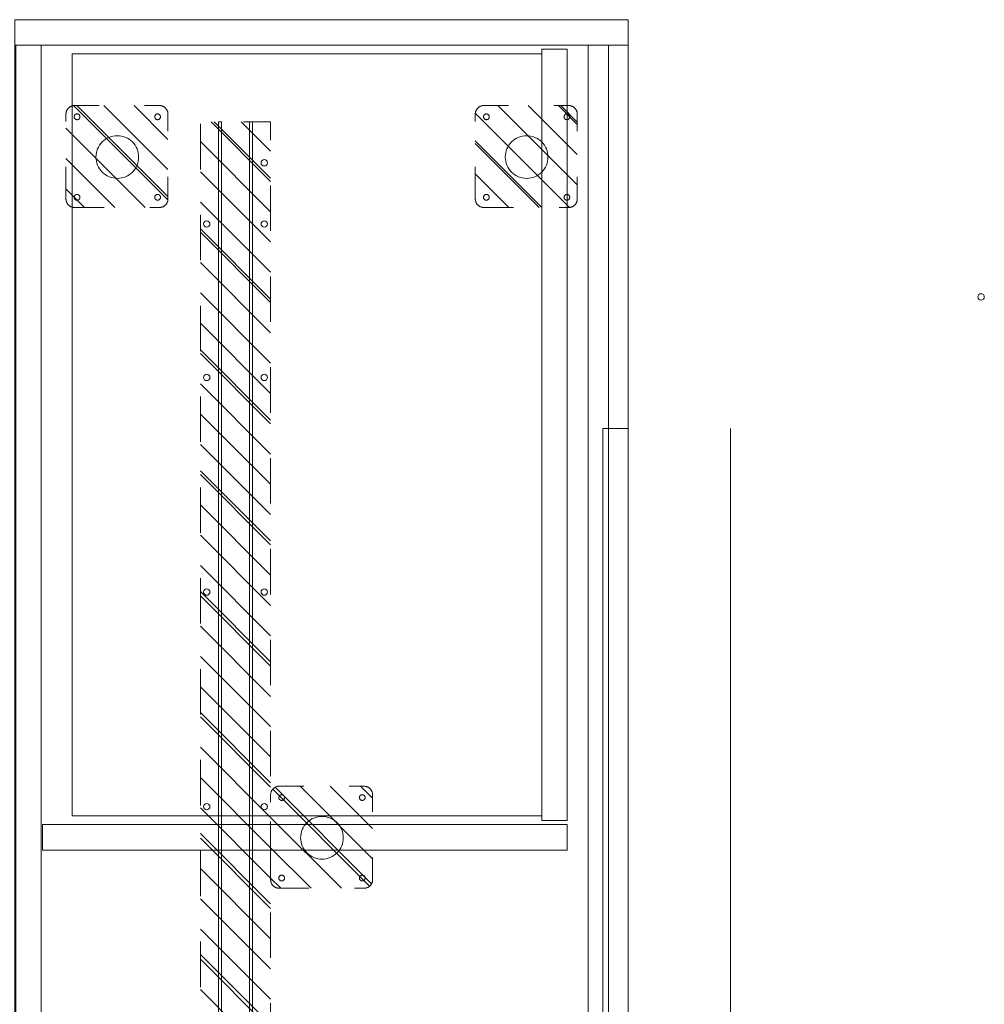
# Model space of a CAD drawing. Header units: inches. Extents: x -416 to -272, y -73 to 47.
# Tile 188 of 206: x -344 to -315, y 18 to 47. Entities that reach past the tile are written whole.
import ezdxf

# ---------------------------------------------------------------- set-up
doc = ezdxf.new("R2010")
doc.units = ezdxf.units.IN
doc.header["$LTSCALE"] = 32
doc.header["$MEASUREMENT"] = 0
doc.linetypes.add('Dash Style-1', pattern=[0.083328, 0.041656, -0.041672])
for name, color, linetype, lineweight in [('DashLine', 7, 'Continuous', 13), ('DashLineFill', 7, 'Dash Style-1', 13), ('Drawing', 7, 'Continuous', 18), ('None', 7, 'Continuous', 18), ('SolidLine', 7, 'Continuous', 15)]:
    doc.layers.add(name, color=color, linetype=linetype, lineweight=lineweight)
pattern_1 = [(45, (0, 0), (-1.61302, 1.93572), []), (45, (-1.0608, 1.0608), (-0.472346, 0.416761), [])]

# ---------------------------------------------------------------- blocks, each defined once
blk = doc.blocks.new('Slate-CredenzaFoot (2D)')
at = {"layer": 'DashLineFill', "linetype": 'Continuous', "lineweight": 13}
h = blk.add_hatch(dxfattribs=at)
h.set_pattern_fill('Steel', color=253, style=0, pattern_type=2)
h.set_pattern_definition(pattern_1)
edge = h.paths.add_edge_path()
edge.add_arc((-1.246, 1.246), 0.25, 90, 180, ccw=False)
edge.add_line((-1.246, 1.496), (1.246, 1.496))
edge.add_arc((1.246, 1.246), 0.25, 0, 90, ccw=False)
edge.add_line((1.496, 1.246), (1.496, -1.246))
edge.add_arc((1.246, -1.246), 0.25, -90, 0, ccw=False)
edge.add_line((1.246, -1.496), (-1.246, -1.496))
edge.add_arc((-1.246, -1.246), 0.25, 180, 270, ccw=False)
edge.add_line((-1.496, -1.246), (-1.496, 1.246))
at = {"layer": 'DashLine', "flags": 128}
blk.add_lwpolyline([(-0.016, 0.616), (0.046, 0.613), (0.106, 0.604), (0.166, 0.589), (0.224, 0.568), (0.279, 0.542), (0.332, 0.511), (0.381, 0.474), (0.427, 0.433), (0.468, 0.387), (0.505, 0.338), (0.536, 0.285), (0.563, 0.23), (0.583, 0.172), (0.598, 0.112), (0.607, 0.051), (0.61, -0.01), (0.607, -0.071), (0.598, -0.132), (0.583, -0.192), (0.563, -0.25), (0.536, -0.305), (0.505, -0.358), (0.468, -0.407), (0.427, -0.453), (0.381, -0.494), (0.332, -0.53), (0.279, -0.562), (0.224, -0.588), (0.166, -0.609), (0.106, -0.624), (0.046, -0.633), (-0.016, -0.636), (-0.077, -0.633), (-0.138, -0.624), (-0.198, -0.609), (-0.255, -0.588), (-0.311, -0.562), (-0.364, -0.53), (-0.413, -0.494), (-0.458, -0.453), (-0.5, -0.407), (-0.536, -0.358), (-0.568, -0.305), (-0.594, -0.25), (-0.615, -0.192), (-0.63, -0.132), (-0.639, -0.071), (-0.642, -0.01), (-0.639, 0.051), (-0.63, 0.112), (-0.615, 0.172), (-0.594, 0.23), (-0.568, 0.285), (-0.536, 0.338), (-0.5, 0.387), (-0.458, 0.433), (-0.413, 0.474), (-0.364, 0.511), (-0.311, 0.542), (-0.255, 0.568), (-0.198, 0.589), (-0.138, 0.604), (-0.077, 0.613)], close=True, dxfattribs=at)
at = {"layer": 'DashLineFill', "flags": 128}
blk.add_lwpolyline([(-1.496, 1.246, -0.414214), (-1.246, 1.496), (1.246, 1.496, -0.414214), (1.496, 1.246), (1.496, -1.246, -0.414214), (1.246, -1.496), (-1.246, -1.496, -0.414214), (-1.496, -1.246)], format="xyb", close=True, dxfattribs=at)
at = {"layer": 'SolidLine', "flags": 128}
for points in [[(-1.197, 1.086), (-1.205, 1.087), (-1.213, 1.088), (-1.221, 1.09), (-1.229, 1.093), (-1.237, 1.096), (-1.244, 1.101), (-1.251, 1.106), (-1.257, 1.111), (-1.262, 1.117), (-1.267, 1.124), (-1.272, 1.131), (-1.275, 1.139), (-1.278, 1.147), (-1.28, 1.155), (-1.281, 1.163), (-1.282, 1.171), (-1.281, 1.179), (-1.28, 1.188), (-1.278, 1.196), (-1.275, 1.204), (-1.272, 1.211), (-1.267, 1.218), (-1.262, 1.225), (-1.257, 1.231), (-1.251, 1.237), (-1.244, 1.242), (-1.237, 1.246), (-1.229, 1.249), (-1.221, 1.252), (-1.213, 1.254), (-1.205, 1.255), (-1.197, 1.256), (-1.189, 1.255), (-1.18, 1.254), (-1.172, 1.252), (-1.165, 1.249), (-1.157, 1.246), (-1.15, 1.242), (-1.143, 1.237), (-1.137, 1.231), (-1.131, 1.225), (-1.127, 1.218), (-1.122, 1.211), (-1.119, 1.204), (-1.116, 1.196), (-1.114, 1.188), (-1.113, 1.179), (-1.112, 1.171), (-1.113, 1.163), (-1.114, 1.155), (-1.116, 1.147), (-1.119, 1.139), (-1.122, 1.131), (-1.127, 1.124), (-1.131, 1.117), (-1.137, 1.111), (-1.143, 1.106), (-1.15, 1.101), (-1.157, 1.096), (-1.165, 1.093), (-1.172, 1.09), (-1.18, 1.088), (-1.189, 1.087)], [(1.165, 1.086), (1.157, 1.087), (1.149, 1.088), (1.141, 1.09), (1.133, 1.093), (1.125, 1.096), (1.118, 1.101), (1.112, 1.106), (1.105, 1.111), (1.1, 1.117), (1.095, 1.124), (1.091, 1.131), (1.087, 1.139), (1.084, 1.147), (1.082, 1.155), (1.081, 1.163), (1.081, 1.171), (1.081, 1.179), (1.082, 1.188), (1.084, 1.196), (1.087, 1.204), (1.091, 1.211), (1.095, 1.218), (1.1, 1.225), (1.105, 1.231), (1.112, 1.237), (1.118, 1.242), (1.125, 1.246), (1.133, 1.249), (1.141, 1.252), (1.149, 1.254), (1.157, 1.255), (1.165, 1.256), (1.174, 1.255), (1.182, 1.254), (1.19, 1.252), (1.198, 1.249), (1.205, 1.246), (1.212, 1.242), (1.219, 1.237), (1.225, 1.231), (1.231, 1.225), (1.236, 1.218), (1.24, 1.211), (1.244, 1.204), (1.246, 1.196), (1.248, 1.188), (1.25, 1.179), (1.25, 1.171), (1.25, 1.163), (1.248, 1.155), (1.246, 1.147), (1.244, 1.139), (1.24, 1.131), (1.236, 1.124), (1.231, 1.117), (1.225, 1.111), (1.219, 1.106), (1.212, 1.101), (1.205, 1.096), (1.198, 1.093), (1.19, 1.09), (1.182, 1.088), (1.174, 1.087)], [(-1.197, -1.276), (-1.205, -1.275), (-1.213, -1.274), (-1.221, -1.272), (-1.229, -1.269), (-1.237, -1.266), (-1.244, -1.261), (-1.251, -1.257), (-1.257, -1.251), (-1.262, -1.245), (-1.267, -1.238), (-1.272, -1.231), (-1.275, -1.223), (-1.278, -1.216), (-1.28, -1.208), (-1.281, -1.199), (-1.282, -1.191), (-1.281, -1.183), (-1.28, -1.175), (-1.278, -1.167), (-1.275, -1.159), (-1.272, -1.151), (-1.267, -1.144), (-1.262, -1.137), (-1.257, -1.131), (-1.251, -1.126), (-1.244, -1.121), (-1.237, -1.116), (-1.229, -1.113), (-1.221, -1.11), (-1.213, -1.108), (-1.205, -1.107), (-1.197, -1.106), (-1.189, -1.107), (-1.18, -1.108), (-1.172, -1.11), (-1.165, -1.113), (-1.157, -1.116), (-1.15, -1.121), (-1.143, -1.126), (-1.137, -1.131), (-1.131, -1.137), (-1.127, -1.144), (-1.122, -1.151), (-1.119, -1.159), (-1.116, -1.167), (-1.114, -1.175), (-1.113, -1.183), (-1.112, -1.191), (-1.113, -1.199), (-1.114, -1.208), (-1.116, -1.216), (-1.119, -1.223), (-1.122, -1.231), (-1.127, -1.238), (-1.131, -1.245), (-1.137, -1.251), (-1.143, -1.257), (-1.15, -1.261), (-1.157, -1.266), (-1.165, -1.269), (-1.172, -1.272), (-1.18, -1.274), (-1.189, -1.275)], [(1.165, -1.276), (1.157, -1.275), (1.149, -1.274), (1.141, -1.272), (1.133, -1.269), (1.125, -1.266), (1.118, -1.261), (1.112, -1.257), (1.105, -1.251), (1.1, -1.245), (1.095, -1.238), (1.091, -1.231), (1.087, -1.223), (1.084, -1.216), (1.082, -1.208), (1.081, -1.199), (1.081, -1.191), (1.081, -1.183), (1.082, -1.175), (1.084, -1.167), (1.087, -1.159), (1.091, -1.151), (1.095, -1.144), (1.1, -1.137), (1.105, -1.131), (1.112, -1.126), (1.118, -1.121), (1.125, -1.116), (1.133, -1.113), (1.141, -1.11), (1.149, -1.108), (1.157, -1.107), (1.165, -1.106), (1.174, -1.107), (1.182, -1.108), (1.19, -1.11), (1.198, -1.113), (1.205, -1.116), (1.212, -1.121), (1.219, -1.126), (1.225, -1.131), (1.231, -1.137), (1.236, -1.144), (1.24, -1.151), (1.244, -1.159), (1.246, -1.167), (1.248, -1.175), (1.25, -1.183), (1.25, -1.191), (1.25, -1.199), (1.248, -1.208), (1.246, -1.216), (1.244, -1.223), (1.24, -1.231), (1.236, -1.238), (1.231, -1.245), (1.225, -1.251), (1.219, -1.257), (1.212, -1.261), (1.205, -1.266), (1.198, -1.269), (1.19, -1.272), (1.182, -1.274), (1.174, -1.275)]]:
    blk.add_lwpolyline(points, close=True, dxfattribs=at)
blk = doc.blocks.new('Group-10')
at = {"layer": 'DashLineFill', "linetype": 'Continuous', "lineweight": 13}
h = blk.add_hatch(dxfattribs=at)
h.set_pattern_fill('Steel', color=253, style=0, pattern_type=2)
h.set_pattern_definition(pattern_1)
h.paths.add_polyline_path([(2.996, -7.5), (2.996, -5.438), (44.996, -5.438), (44.996, -7.5)])
at = {"layer": 'DashLine', "flags": 128}
for points in [[(2.996, -6.063), (2.996, -5.969), (44.996, -5.969), (44.996, -6.063)], [(2.996, -6.969), (2.996, -6.875), (44.996, -6.875), (44.996, -6.969)]]:
    blk.add_lwpolyline(points, close=True, dxfattribs=at)
at = {"layer": 'DashLineFill', "flags": 128}
blk.add_lwpolyline([(2.996, -7.5), (2.996, -5.438), (44.996, -5.438), (44.996, -7.5)], close=True, dxfattribs=at)
at = {"layer": 'SolidLine', "flags": 128}
for points in [[(8.043, 28.342, -0.414214), (8.137, 28.436, -0.414214), (8.23, 28.342, -0.414214), (8.137, 28.248, -0.414214)], [(5.902, -5.625, -0.414214), (5.996, -5.531, -0.414214), (6.09, -5.625, -0.414214), (5.996, -5.719, -0.414214)], [(5.902, -5.625, -0.414214), (5.996, -5.531, -0.414214), (6.09, -5.625, -0.414214), (5.996, -5.719, -0.414214)], [(12.202, -5.625, -0.414214), (12.295, -5.531, -0.414214), (12.389, -5.625, -0.414214), (12.295, -5.719, -0.414214)], [(18.501, -5.625, -0.414214), (18.594, -5.531, -0.414214), (18.688, -5.625, -0.414214), (18.594, -5.719, -0.414214)], [(24.8, -5.625, -0.414214), (24.894, -5.531, -0.414214), (24.987, -5.625, -0.414214), (24.894, -5.719, -0.414214)], [(31.099, -5.625, -0.414214), (31.193, -5.531, -0.414214), (31.287, -5.625, -0.414214), (31.193, -5.719, -0.414214)], [(37.398, -5.625, -0.414214), (37.492, -5.531, -0.414214), (37.586, -5.625, -0.414214), (37.492, -5.719, -0.414214)], [(41.902, -5.625, -0.414214), (41.996, -5.531, -0.414214), (42.09, -5.625, -0.414214), (41.996, -5.719, -0.414214)], [(5.902, -7.313, -0.414214), (5.996, -7.219, -0.414214), (6.09, -7.313, -0.414214), (5.996, -7.406, -0.414214)], [(5.902, -7.313, -0.414214), (5.996, -7.219, -0.414214), (6.09, -7.313, -0.414214), (5.996, -7.406, -0.414214)], [(12.202, -7.313, -0.414214), (12.295, -7.219, -0.414214), (12.389, -7.313, -0.414214), (12.295, -7.406, -0.414214)], [(18.501, -7.313, -0.414214), (18.594, -7.219, -0.414214), (18.688, -7.313, -0.414214), (18.594, -7.406, -0.414214)], [(24.8, -7.313, -0.414214), (24.894, -7.219, -0.414214), (24.987, -7.313, -0.414214), (24.894, -7.406, -0.414214)], [(31.099, -7.313, -0.414214), (31.193, -7.219, -0.414214), (31.287, -7.313, -0.414214), (31.193, -7.406, -0.414214)], [(37.398, -7.313, -0.414214), (37.492, -7.219, -0.414214), (37.586, -7.313, -0.414214), (37.492, -7.406, -0.414214)], [(41.902, -7.313, -0.414214), (41.996, -7.219, -0.414214), (42.09, -7.313, -0.414214), (41.996, -7.406, -0.414214)], [(43.698, -7.313, -0.414214), (43.791, -7.219, -0.414214), (43.885, -7.313, -0.414214), (43.791, -7.406, -0.414214)]]:
    blk.add_lwpolyline(points, format="xyb", close=True, dxfattribs=at)
blk = doc.blocks.new('Group-11')
at = {"layer": 'DashLine', "flags": 128}
blk.add_lwpolyline([(24.626, -1.673), (46.988, -1.673), (46.988, -15.453), (24.626, -15.453)], close=True, dxfattribs=at)
blk = doc.blocks.new('Group-12')
at = {"layer": 'DashLine', "flags": 128}
blk.add_lwpolyline([(24.626, -1.673), (46.988, -1.673), (46.988, -15.453), (24.626, -15.453)], close=True, dxfattribs=at)
blk = doc.blocks.new('Group-13')
at = {"layer": 'DashLine', "flags": 128}
for points in [[(23.622, -0.807), (24.37, -0.807), (24.37, -16.201), (23.622, -16.201)], [(24.488, -15.453), (47.126, -15.453), (47.126, -16.201), (24.488, -16.201)], [(0.748, -16.819), (47.244, -16.819), (47.244, -17.409), (0.748, -17.409)], [(11.368, -17.244), (35.994, -17.244), (35.994, -17.992), (11.368, -17.992)]]:
    blk.add_lwpolyline(points, close=True, dxfattribs=at)
at = {"layer": 'SolidLine'}
blk.add_line((11.368, -20.992), (35.994, -20.992), dxfattribs=at)
at = {"layer": 'SolidLine', "flags": 128}
for points in [[(0, 0), (47.992, 0), (47.992, -17.992), (0, -17.992)], [(47.244, 0), (47.992, 0), (47.992, -17.992), (47.244, -17.992)], [(0.748, -0.02), (47.244, -0.02), (47.244, -0.768), (0.748, -0.768)]]:
    blk.add_lwpolyline(points, close=True, dxfattribs=at)
at = {"layer": 'None'}
for name in ['Group-10', 'Group-11', 'Group-12']:
    blk.add_blockref(name, (0, 0), dxfattribs=at)
at = {"layer": 'None', "color": 7}
for p in [(43.976, -2.992), (23.996, -8.996), (43.976, -15)]:
    blk.add_blockref('Slate-CredenzaFoot (2D)', p, dxfattribs=at)
blk = doc.blocks.new('Group-14')
at = {"layer": 'None'}
blk.add_blockref('Group-13', (0, 0), dxfattribs=at)
blk = doc.blocks.new('SL Leg Credenza (2D)-2')
at = {"layer": 'None'}
blk.add_blockref('Group-14', (0, 0), dxfattribs=at)
at = {"layer": 'Drawing', "color": 0, "flags": 1}
for tag in ['Catalog', 'Option1', 'Option2', 'Option3', 'Option4', 'Option5', 'Option6', 'Option7', 'Option8', 'Option9', 'Option10', 'Option11', 'Option12', 'Custom', 'Tag', 'FinishGroup', 'Discount', 'Item1', 'Item2', 'Item3', 'Item4', 'Item5', 'Item6', 'Item7', 'Item8', 'Item9', 'Item10', 'Item11', 'Item12', 'Item13', 'Item14', 'Item15', 'Item16', 'Item17', 'Item18', 'Item19', 'Item20', 'Item21', 'Item22', 'Item23', 'Item24', 'Item25']:
    blk.add_attdef(tag, (-12.874, 13.493), '', height=0.00709, dxfattribs=at)
blk = doc.blocks.new('Group-15')
at = {"layer": 'DashLineFill', "linetype": 'Continuous', "lineweight": 13}
h = blk.add_hatch(dxfattribs=at)
h.set_pattern_fill('Steel', color=253, style=0, pattern_type=2)
h.set_pattern_definition(pattern_1)
h.paths.add_polyline_path([(2.996, -7.5), (2.996, -5.438), (44.996, -5.438), (44.996, -7.5)])
at = {"layer": 'DashLine', "flags": 128}
for points in [[(2.996, -6.063), (2.996, -5.969), (44.996, -5.969), (44.996, -6.063)], [(2.996, -6.969), (2.996, -6.875), (44.996, -6.875), (44.996, -6.969)]]:
    blk.add_lwpolyline(points, close=True, dxfattribs=at)
at = {"layer": 'DashLineFill', "flags": 128}
blk.add_lwpolyline([(2.996, -7.5), (2.996, -5.438), (44.996, -5.438), (44.996, -7.5)], close=True, dxfattribs=at)
at = {"layer": 'SolidLine', "flags": 128}
for points in [[(8.043, 28.342, -0.414214), (8.137, 28.436, -0.414214), (8.23, 28.342, -0.414214), (8.137, 28.248, -0.414214)], [(5.902, -5.625, -0.414214), (5.996, -5.531, -0.414214), (6.09, -5.625, -0.414214), (5.996, -5.719, -0.414214)], [(5.902, -5.625, -0.414214), (5.996, -5.531, -0.414214), (6.09, -5.625, -0.414214), (5.996, -5.719, -0.414214)], [(12.202, -5.625, -0.414214), (12.295, -5.531, -0.414214), (12.389, -5.625, -0.414214), (12.295, -5.719, -0.414214)], [(18.501, -5.625, -0.414214), (18.594, -5.531, -0.414214), (18.688, -5.625, -0.414214), (18.594, -5.719, -0.414214)], [(24.8, -5.625, -0.414214), (24.894, -5.531, -0.414214), (24.987, -5.625, -0.414214), (24.894, -5.719, -0.414214)], [(31.099, -5.625, -0.414214), (31.193, -5.531, -0.414214), (31.287, -5.625, -0.414214), (31.193, -5.719, -0.414214)], [(37.398, -5.625, -0.414214), (37.492, -5.531, -0.414214), (37.586, -5.625, -0.414214), (37.492, -5.719, -0.414214)], [(41.902, -5.625, -0.414214), (41.996, -5.531, -0.414214), (42.09, -5.625, -0.414214), (41.996, -5.719, -0.414214)], [(5.902, -7.313, -0.414214), (5.996, -7.219, -0.414214), (6.09, -7.313, -0.414214), (5.996, -7.406, -0.414214)], [(5.902, -7.313, -0.414214), (5.996, -7.219, -0.414214), (6.09, -7.313, -0.414214), (5.996, -7.406, -0.414214)], [(12.202, -7.313, -0.414214), (12.295, -7.219, -0.414214), (12.389, -7.313, -0.414214), (12.295, -7.406, -0.414214)], [(18.501, -7.313, -0.414214), (18.594, -7.219, -0.414214), (18.688, -7.313, -0.414214), (18.594, -7.406, -0.414214)], [(24.8, -7.313, -0.414214), (24.894, -7.219, -0.414214), (24.987, -7.313, -0.414214), (24.894, -7.406, -0.414214)], [(31.099, -7.313, -0.414214), (31.193, -7.219, -0.414214), (31.287, -7.313, -0.414214), (31.193, -7.406, -0.414214)], [(37.398, -7.313, -0.414214), (37.492, -7.219, -0.414214), (37.586, -7.313, -0.414214), (37.492, -7.406, -0.414214)], [(41.902, -7.313, -0.414214), (41.996, -7.219, -0.414214), (42.09, -7.313, -0.414214), (41.996, -7.406, -0.414214)], [(43.698, -7.313, -0.414214), (43.791, -7.219, -0.414214), (43.885, -7.313, -0.414214), (43.791, -7.406, -0.414214)]]:
    blk.add_lwpolyline(points, format="xyb", close=True, dxfattribs=at)
blk = doc.blocks.new('Group-18')
at = {"layer": 'None'}
blk.add_blockref('Group-15', (0, 0), dxfattribs=at)
blk = doc.blocks.new('Group-19')
at = {"layer": 'None'}
blk.add_blockref('Group-18', (0, 0), dxfattribs=at)
blk = doc.blocks.new('SL Leg Credenza (2D)-3')
at = {"layer": 'None'}
blk.add_blockref('Group-19', (0, 0), dxfattribs=at)
at = {"layer": 'Drawing', "color": 0, "flags": 1}
for tag in ['Catalog', 'Option1', 'Option2', 'Option3', 'Option4', 'Option5', 'Option6', 'Option7', 'Option8', 'Option9', 'Option10', 'Option11', 'Option12', 'Custom', 'Tag', 'FinishGroup', 'Discount', 'Item1', 'Item2', 'Item3', 'Item4', 'Item5', 'Item6', 'Item7', 'Item8', 'Item9', 'Item10', 'Item11', 'Item12', 'Item13', 'Item14', 'Item15', 'Item16', 'Item17', 'Item18', 'Item19', 'Item20', 'Item21', 'Item22', 'Item23', 'Item24', 'Item25']:
    blk.add_attdef(tag, (-5.43, 13.493), '', height=0.00709, dxfattribs=at)

msp = doc.modelspace()

# ---------------------------------------------------------------- block references
at = {"layer": 'Drawing'}
for name, p, rotation in [('SL Leg Credenza (2D)-2', (-343.898, -1.484), 90), ('SL Leg Credenza (2D)-3', (-343.898, 46.508), 270)]:
    msp.add_blockref(name, p, dxfattribs=dict(at, rotation=rotation))

doc.saveas('drawing.dxf')
